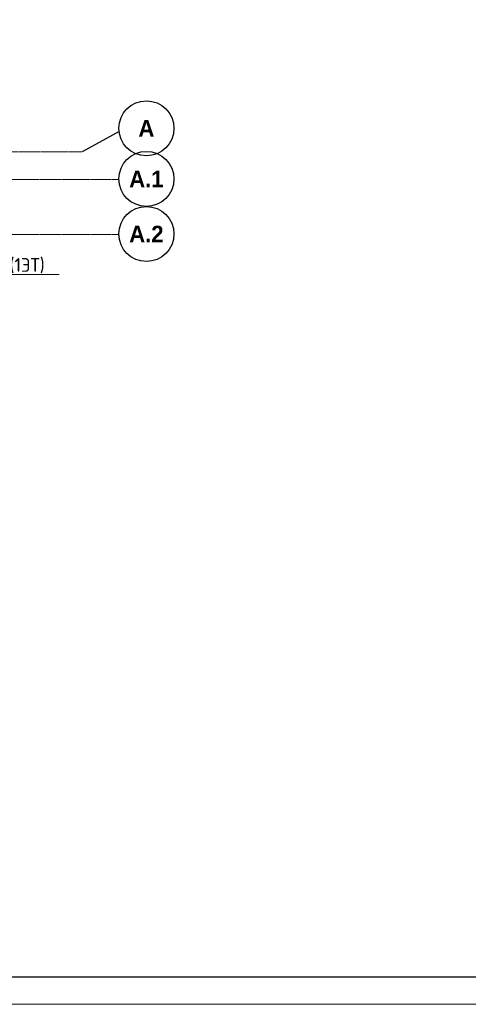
# Model space of a CAD drawing. Header units: millimetres. Extents: x 263826 to 1718326, y -423071 to 70137.
# Tile 196 of 256: x 471959 to 480109, y -95350 to -77460. Entities that reach past the tile are written whole.
import ezdxf
from ezdxf import colors
from ezdxf.entities.mleader import LeaderData, LeaderLine
from ezdxf.math import Vec2, Vec3

# ---------------------------------------------------------------- set-up
doc = ezdxf.new("R2010")
doc.units = ezdxf.units.MM
doc.linetypes.add('______5', pattern=[1100, 800, -100, 100, -100])
doc.linetypes.add('осевая', pattern=[50.8, 31.75, -6.35, 6.35, -6.35])
for name, color, linetype, lineweight in [('Оси', 40, '______5', 18), ('подоснова', 151, 'Continuous', 5), ('РАЗМЕРЫ', 1, 'Continuous', 9), ('ТОНКИЕ', 7, 'Continuous', 9)]:
    doc.layers.add(name, color=color, linetype=linetype, lineweight=lineweight)
doc.layers.add('ТОЛСТЫЕ_ОСНОВНЫЕ', color=6, linetype='Continuous')
doc.styles.add('Century Gothic', font='GOTHIC.TTF')
doc.styles.add('GOST-2.304_Type-B', font='GOST_Common.ttf')

# ---------------------------------------------------------------- blocks, each defined once
blk = doc.blocks.new('NSY101')
at = {"color": 0, "linetype": 'ByBlock', "lineweight": -2}
blk.add_circle((0, 0), 50, dxfattribs=at)
blk = doc.blocks.new('оси 2.2-2.3')
at = {"layer": 'Оси', "color": 16, "linetype": '______5', "lineweight": 25, "transparency": 33554687}
blk.add_line((524376.4, -126525.7), (523707.4, -126895.4), dxfattribs=at)
at = {"layer": 'Оси', "color": 16, "linetype": 'осевая', "lineweight": 0, "transparency": 33554687}
for p, q in [((468653.8, -126895.4), (523707.4, -126895.4)), ((468076.3, -127395.4), (524372.9, -127395.4)), ((468076.3, -128395.4), (524372.9, -128395.4))]:
    blk.add_line(p, q, dxfattribs=at)
at = {"layer": 'Оси', "color": 16, "linetype": 'Continuous', "lineweight": 25, "transparency": 33554687, "xscale": 9.999999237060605, "yscale": 9.999999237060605, "zscale": 9.999999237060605}
for p in [(524872.8, -126465.2), (524872.8, -127385.2), (524872.8, -128385.2)]:
    blk.add_blockref('NSY101', p, dxfattribs=at)
at = {"layer": 'Оси', "color": 16, "linetype": 'Continuous', "lineweight": 25, "transparency": 33554687, "char_height": 300, "attachment_point": 5, "style": 'Century Gothic'}
for s, insert, width in [('\\A1;{\\fCentury Gothic|i0|b1;\\H300.000000;\\W1.000000;\\C16;А}\\P', (524872.8, -126465.2), 460), ('\\A1;{\\fCentury Gothic|i0|b1;\\H300.000000;\\W1.000000;\\C16;А.1}\\P', (524872.8, -127385.2), 810), ('\\A1;{\\fCentury Gothic|i0|b1;\\H300.000000;\\W1.000000;\\C16;А.2}\\P', (524872.8, -128385.2), 810)]:
    blk.add_mtext(s, dxfattribs=dict(at, insert=insert, width=width))
blk = doc.blocks.new('_None')
blk = doc.blocks.new('*U2651')
at = {"layer": 'ТОЛСТЫЕ_ОСНОВНЫЕ', "color": 6}
blk.add_lwpolyline([(20, 5), (886, 5), (886, 415), (20, 415)], close=True, dxfattribs=at)
at = {"layer": 'ТОНКИЕ'}
blk.add_lwpolyline([(0, 0), (891, 0), (891, 420), (0, 420)], close=True, dxfattribs=at)

msp = doc.modelspace()

# ---------------------------------------------------------------- block references
at = {"xscale": 100, "yscale": 100, "zscale": 100}
msp.add_blockref('*U2651', (411743.66991, -95349.92357), dxfattribs=at)
at = {"layer": 'РАЗМЕРЫ', "color": 1}
msp.add_blockref('оси 2.2-2.3', (-50611.99665, 47031.72666, -4157.37226), dxfattribs=at)

# ---------------------------------------------------------------- leaders
at = {"layer": 'подоснова', "color": 5, "ltscale": 0.3}
ml = msp.add_multileader_mtext('Standard', dxfattribs=at)
ml.set_content('П14 (1ЭТ)', color=5, style='GOST-2.304_Type-B')
ml.set_leader_properties(color=256, linetype='ByLayer', lineweight=15)
ml.set_arrow_properties(name='NONE')
ml.build(insert=Vec2(0, 0))
ml.multileader.update_dxf_attribs({"text_left_attachment_type": 6, "text_right_attachment_type": 6, "dogleg_length": 0.1, "arrow_head_size": 18})
ctx = ml.context
ctx.base_point, ctx.char_height, ctx.arrow_head_size, ctx.landing_gap_size, ctx.plane_origin = Vec3(471101.19718, -82091.17892, -4517.37226), 250, 18, 20, Vec3(463495.77504, -79663.60102, -4517.37226)
ctx.left_attachment, ctx.right_attachment, ctx.text_align_type = 6, 6, 1
notes = []
notes.append((ctx, [(0, (1, 1, 0), (471101.09718, -82091.17892, -4517.37226), (1, 0), 0.1, [(0, [(470833.4678, -81321.54346, -4517.37226)], 0, [])])]))
ctx.mtext.insert, ctx.mtext.alignment, ctx.mtext.flow_direction = Vec3(471764.00021, -81791.17892, -4517.37226), 2, 5
for ctx, leaders in notes:
    for number, flags, end, landing, length, lines in leaders:
        leader = LeaderData()
        leader.index, (leader.has_last_leader_line, leader.has_dogleg_vector, leader.attachment_direction) = number, flags
        leader.last_leader_point, leader.dogleg_vector, leader.dogleg_length = Vec3(end), Vec3(landing), length
        for number, points, colour, breaks in lines:
            line = LeaderLine()
            line.index, line.vertices, line.color, line.breaks = number, Vec3.list(points), colors.encode_raw_color(colour), breaks
            leader.lines.append(line)
        ctx.leaders.append(leader)

doc.saveas('drawing.dxf')
